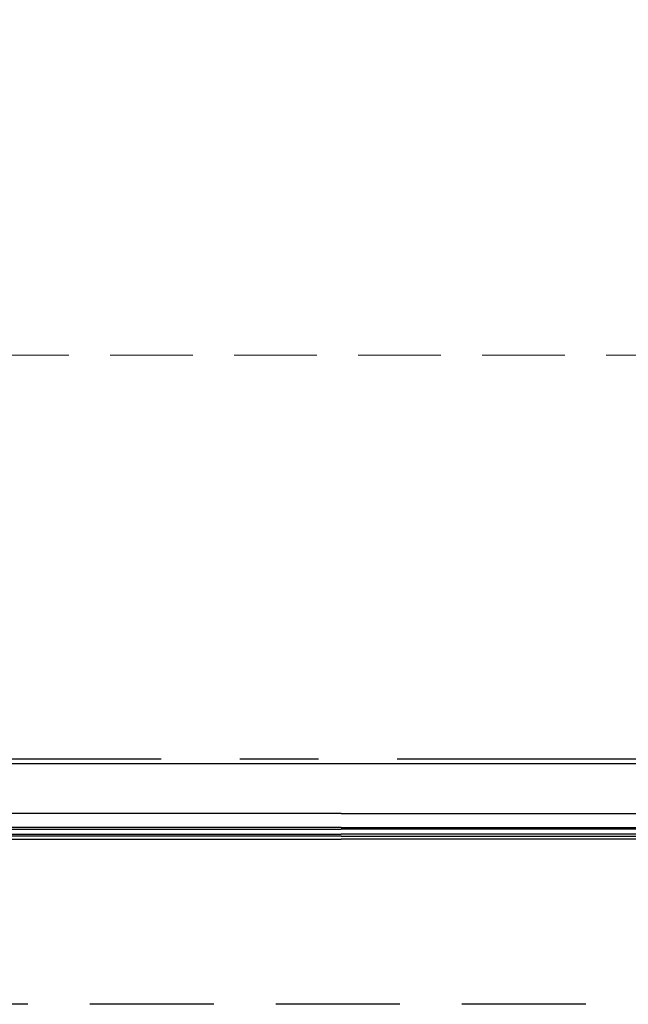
# Model space of a CAD drawing. Header units: millimetres. Extents: x 111285 to 237437, y -9513 to 52045.
# Tile 80 of 117: x 141904 to 143377, y 0 to 2383. Entities that reach past the tile are written whole.
import ezdxf

# ---------------------------------------------------------------- set-up
doc = ezdxf.new("R2010")
doc.units = ezdxf.units.MM
doc.header["$LTSCALE"] = 100
for name, pattern in [('CENTER', [50.8, 31.75, -6.35, 6.35, -6.35]), ('DASHED', [0.75, 0.5, -0.25]), ('DASHED3', [4.5, 3, -1.5])]:
    doc.linetypes.add(name, pattern=pattern)
doc.layers.get('0').update_dxf_attribs({"color": 252})
doc.layers.add('0-aanzicht', color=252, linetype='Continuous')
doc.layers.add('0-HOOFDSTRAMIEN', color=1, linetype='CENTER')
doc.layers.add('X-ref binnenlijn', color=252, linetype='Continuous', plot=False)

# ---------------------------------------------------------------- blocks, each defined once
blk = doc.blocks.new('U-STRAMIEN')
at = {"layer": '0-HOOFDSTRAMIEN', "ltscale": 0.3}
blk.add_lwpolyline([(-5000, 0), (68000, 0)], dxfattribs=at)
blk = doc.blocks.new('onderlegger beganegrond')
at = {"linetype": 'Continuous', "ltscale": 0.25}
for p, q in [((16530, 462), (15155.6, 462)), ((16530, 462), (17904.4, 462)), ((15158, 400), (16530, 400)), ((17902, 400), (16530, 400))]:
    blk.add_line(p, q, dxfattribs=at)
at = {"linetype": 'Continuous'}
for p, q in [((16530, 428), (15142.9, 428)), ((15142.9, 424), (16530, 424)), ((16530, 428), (17917.1, 428)), ((17917.1, 424), (16530, 424))]:
    blk.add_line(p, q, dxfattribs=at)
at = {"linetype": 'DASHED', "lineweight": 0, "ltscale": 4}
blk.add_lwpolyline([(7571.2, 1571.4), (43680, 1570.2)], dxfattribs=at)
at = {"linetype": 'Continuous'}
for points in [[(16530, 407), (15142.9, 407), (15142.9, 412), (16530, 412)], [(16530, 407), (17917.1, 407), (17917.1, 412), (16530, 412)]]:
    blk.add_lwpolyline(points, dxfattribs=at)
at = {"layer": '0-aanzicht', "linetype": 'DASHED3'}
blk.add_lwpolyline([(64822, 0), (15, 0), (15, 15), (0, 15), (0, 44373), (15, 44373), (15, 44388), (33060, 44388)], dxfattribs=at)
at = {"layer": 'X-ref binnenlijn'}
blk.add_lwpolyline([(65120, 12574), (32630, 12574), (32630, 12638), (7405, 12638), (7405, 16138), (32630, 16138), (32630, 29144), (7405, 29144), (7405, 32644), (32630, 32644), (32630, 43805), (583, 43805), (583, 583), (43680, 583)], dxfattribs=at)

msp = doc.modelspace()

# ---------------------------------------------------------------- block references
msp.add_blockref('onderlegger beganegrond', (126152, 0))
at = {"layer": '0-HOOFDSTRAMIEN'}
msp.add_blockref('U-STRAMIEN', (126482, 594), dxfattribs=at)

doc.saveas('drawing.dxf')
